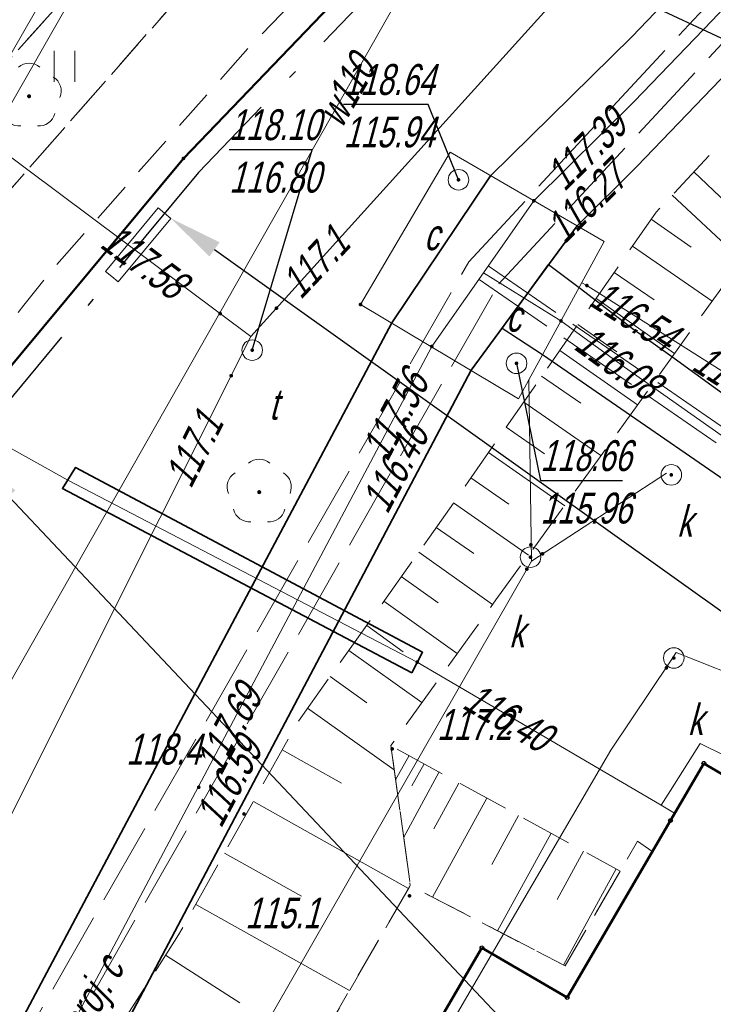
# Model space of a CAD drawing. Extents: x 7463256 to 7464485, y 5957341 to 5958260.
# Tile 144 of 256: x 7463817 to 7463833, y 5957669 to 5957693. Entities that reach past the tile are written whole.
import ezdxf
from ezdxf import colors
from ezdxf.entities.mleader import LeaderData, LeaderLine
from ezdxf.enums import TextEntityAlignment as Align
from ezdxf.math import Vec2, Vec3

# ---------------------------------------------------------------- set-up
doc = ezdxf.new("R2010")
doc.units = 0
doc.header["$MEASUREMENT"] = 0
for name, pattern in [('218-500', [1, 0.5, -0.5]), ('GAK', [5.2, 3, -1, 0.2, -1]), ('l219_500', [0]), ('mz1.0_0.5', [1.5, 1, -0.5]), ('mz1.25_0.5', [1.75, 1.25, -0.5]), ('mz2.0_0.5', [2.5, 2, -0.5])]:
    doc.linetypes.add(name, pattern=pattern)
doc.layers.get('0').update_dxf_attribs({"color": 2, "linetype": 'CONTINUOUS', "lineweight": 5})
for name, color, linetype in [('000 Inne (niezydentyfikowane)', 7, 'CONTINUOUS'), ('203-Punkt załamania granicy działki nie stabilizowany', 7, 'CONTINUOUS'), ('218-Granica użytku', 7, 'CONTINUOUS'), ('219-Linia granicy', 7, 'CONTINUOUS'), ('312-Budynek (powierzchnia)', 7, 'CONTINUOUS'), ('320-część budynku wyodrębniona ze względu na liczbę kondygnacji naziemnych (powierzchnia)', 7, 'CONTINUOUS'), ('chodnik (powierzchnia)', 7, 'CONTINUOUS'), ('drzewo liściaste (punkt)', 7, 'CONTINUOUS'), ('kanał ciepłowniczy (linia)', 7, 'CONTINUOUS'), ('komora podziemna - przewód ciepłowniczy (powierzchnia)', 7, 'CONTINUOUS'), ('przewód ciepłowniczy (linia)', 7, 'CONTINUOUS'), ('przewód ciepłowniczy - projektowany lub w budowie (linia) - ob. projektowany', 7, 'CONTINUOUS'), ('przewód ciepłowniczy - projektowany lub w budowie (linia) - ob. projektowany-Atr1', 7, 'CONTINUOUS'), ('przewód gazowy (linia)', 7, 'CONTINUOUS'), ('przewód kanalizacyjny (linia)', 7, 'CONTINUOUS'), ('przewód telekomunikacyjny (linia)', 7, 'CONTINUOUS'), ('przewód wodociągowy (linia)', 7, 'CONTINUOUS'), ('przewód wodociągowy (linia)-Atr1', 7, 'CONTINUOUS'), ('Punkt budynku', 7, 'CONTINUOUS'), ('punkt o określonej wysokości (sieć ciepłownicza)', 7, 'CONTINUOUS'), ('punkt o określonej wysokości (sieć ciepłownicza)-Atr2', 7, 'CONTINUOUS'), ('punkt o określonej wysokości (sieć ciepłownicza)-Atr3', 7, 'CONTINUOUS'), ('punkt o określonej wysokości (sieć gazowa)', 7, 'CONTINUOUS'), ('punkt o określonej wysokości (sieć gazowa)-Atr2', 7, 'CONTINUOUS'), ('punkt o określonej wysokości (sieć kanalizacyjna)', 7, 'CONTINUOUS'), ('punkt o określonej wysokości (sieć telekomunikacyjna)', 7, 'CONTINUOUS'), ('punkt o określonej wysokości (sieć telekomunikacyjna)-Atr2', 7, 'CONTINUOUS'), ('punkt o określonej wysokości (sieć telekomunikacyjna)-Atr3', 7, 'CONTINUOUS'), ('punkt wysokościowy naturalny', 7, 'CONTINUOUS'), ('punkt wysokościowy naturalny-Atr2', 7, 'CONTINUOUS'), ('rura ochronna - przewód ciepłowniczy (linia)', 7, 'CONTINUOUS'), ('rura ochronna - przewód gazowy (linia)', 7, 'CONTINUOUS'), ('skarpa nieumocniona (powierzchnia)', 7, 'CONTINUOUS'), ('studzienka okrągła - przewód kanalizacyjny (punkt)', 7, 'CONTINUOUS'), ('studzienka okrągła - przewód kanalizacyjny (punkt)-Atr17', 7, 'CONTINUOUS'), ('trawnik (powierzchnia)', 7, 'CONTINUOUS'), ('trawnik (powierzchnia) - symbol', 7, 'CONTINUOUS'), ('właz okrągły - siec ciepłownicza (punkt)', 7, 'CONTINUOUS'), ('właz okrągły - siec ciepłownicza (punkt)-Atr17', 7, 'CONTINUOUS'), ('właz okrągły - siec telekomunikacyjna (punkt)', 7, 'CONTINUOUS'), ('właz okrągły - siec telekomunikacyjna (punkt)-Atr17', 7, 'CONTINUOUS')]:
    doc.layers.add(name, color=color, linetype=linetype)
for name, color, linetype, lineweight in [('@proj.rury', 7, 'CONTINUOUS', 20), ('____proj LSN', 1, 'CONTINUOUS', 5), ('OBMBS-21-18876-opis proj', 1, 'CONTINUOUS', 18)]:
    doc.layers.add(name, color=color, linetype=linetype, lineweight=lineweight)
doc.styles.get("Standard").update_dxf_attribs({"font": 'txt', "width": 0.75})

# ---------------------------------------------------------------- blocks, each defined once
blk = doc.blocks.new('OP021')
at = {"linetype": 'Continuous', "lineweight": 13}
h = blk.add_hatch(color=0, dxfattribs=at)
edge = h.paths.add_edge_path()
edge.add_arc((0, 0), 0.05, 0, 360)
at = {"color": 0, "linetype": 'Continuous', "lineweight": 13}
for centre, start, end in [((0, 0.4), 49.272, 130.728), ((-0.38, 0.124), 121.308, 202.548), ((0.38, 0.124), 337.452, 58.692), ((-0.235, -0.324), 193.221, 274.871), ((0.235, -0.324), 265.129, 346.779)]:
    blk.add_arc(centre, 0.4, start, end, dxfattribs=at)
blk = doc.blocks.new('PW01')
at = {"linetype": 'Continuous', "lineweight": 13}
h = blk.add_hatch(color=0, dxfattribs=at)
edge = h.paths.add_edge_path()
edge.add_arc((0, 0), 0.045, 0, 360)
blk = doc.blocks.new('US22')
at = {"color": 0, "linetype": 'Continuous', "lineweight": 13}
blk.add_circle((0, 0), 0.25, dxfattribs=at)
blk = doc.blocks.new('US15')
at = {"color": 0, "linetype": 'Continuous', "lineweight": 13}
blk.add_circle((0, 0), 0.25, dxfattribs=at)
blk = doc.blocks.new('TU04')
at = {"color": 0, "linetype": 'Continuous', "lineweight": 13}
for p, q in [((0, 0), (0, 0.75)), ((0.5, 0), (0.5, 0.75))]:
    blk.add_line(p, q, dxfattribs=at)
blk = doc.blocks.new('203')
at = {"linetype": 'Continuous', "lineweight": 0}
h = blk.add_hatch(color=0, dxfattribs=at)
edge = h.paths.add_edge_path()
edge.add_arc((0, 0), 0.045, 0, 360)
blk = doc.blocks.new('PUNKTBUD')
at = {"color": 0}
blk.add_circle((0, 0), 0.045, dxfattribs=at)

msp = doc.modelspace()

# ---------------------------------------------------------------- linework, layer by layer
at = {"layer": '000 Inne (niezydentyfikowane)', "color": 7, "linetype": 'Continuous', "lineweight": 13}
for p, q in [((7463832.92, 5957688.99), (7463833.71, 5957688.24)), ((7463832.39, 5957688.43), (7463834.07, 5957686.86)), ((7463831.88, 5957687.84), (7463832.85, 5957687.16)), ((7463831.43, 5957687.19), (7463833.36, 5957685.85)), ((7463830.98, 5957686.55), (7463831.95, 5957685.88)), ((7463830.54, 5957685.92), (7463832.45, 5957684.58)), ((7463830.1, 5957685.28), (7463831.05, 5957684.62)), ((7463829.66, 5957684.65), (7463831.55, 5957683.33)), ((7463829.22, 5957684.03), (7463830.17, 5957683.37)), ((7463828.79, 5957683.4), (7463830.66, 5957682.1)), ((7463828.36, 5957682.79), (7463829.29, 5957682.14)), ((7463827.93, 5957682.17), (7463829.78, 5957680.88)), ((7463827.5, 5957681.56), (7463828.42, 5957680.92)), ((7463827.08, 5957680.95), (7463828.9, 5957679.68)), ((7463826.66, 5957680.35), (7463827.57, 5957679.72)), ((7463826.24, 5957679.75), (7463828.03, 5957678.48)), ((7463825.81, 5957679.16), (7463826.71, 5957678.52)), ((7463825.39, 5957678.56), (7463827.17, 5957677.29)), ((7463824.97, 5957677.97), (7463825.86, 5957677.33)), ((7463824.54, 5957677.36), (7463826.31, 5957676.1)), ((7463824.08, 5957676.73), (7463824.97, 5957676.09)), ((7463823.53, 5957675.96), (7463825.64, 5957674.46)), ((7463822.92, 5957674.95), (7463824.36, 5957674.14)), ((7463826, 5957674.81), (7463825.67, 5957674.22)), ((7463826.37, 5957674.61), (7463826.07, 5957674.07)), ((7463826.73, 5957674.41), (7463825.87, 5957672.83)), ((7463827.21, 5957674.14), (7463826.6, 5957673.03)), ((7463822.22, 5957673.69), (7463825.99, 5957671.58)), ((7463827.89, 5957673.77), (7463826.57, 5957671.37)), ((7463828.66, 5957673.35), (7463828.01, 5957672.16)), ((7463829.45, 5957672.92), (7463828.15, 5957670.55)), ((7463821.52, 5957672.44), (7463823.39, 5957671.39)), ((7463830.24, 5957672.49), (7463829.6, 5957671.31)), ((7463831.03, 5957672.06), (7463829.75, 5957669.72)), ((7463820.82, 5957671.19), (7463824.55, 5957669.1)), ((7463820.08, 5957669.96), (7463821.89, 5957668.8))]:
    msp.add_line(p, q, dxfattribs=at)
at = {"layer": '218-Granica użytku', "color": 3, "linetype": '218-500', "lineweight": 18, "flags": 128}
for points in [[(7463820.52, 5957689.32), (7463825.66, 5957694.68)], [(7463813.17, 5957680.48), (7463820.52, 5957689.32)]]:
    msp.add_lwpolyline(points, dxfattribs=at)
at = {"layer": '219-Linia granicy', "color": 3, "linetype": 'l219_500', "lineweight": 50, "flags": 128}
for points in [[(7463825.66, 5957694.68), (7463820.52, 5957689.32)], [(7463820.52, 5957689.32), (7463813.17, 5957680.48)]]:
    msp.add_lwpolyline(points, dxfattribs=at)
at = {"layer": '312-Budynek (powierzchnia)', "color": 7, "linetype": 'Continuous', "lineweight": 50, "flags": 128}
for points in [[(7463832.35, 5957673.23), (7463833.16, 5957674.62)], [(7463833.16, 5957674.62), (7463836.9, 5957672.43)], [(7463829.84, 5957668.93), (7463832.35, 5957673.23)], [(7463825.7, 5957666.6), (7463827.77, 5957670.14)], [(7463827.77, 5957670.14), (7463829.84, 5957668.93)]]:
    msp.add_lwpolyline(points, dxfattribs=at)
at = {"layer": '320-część budynku wyodrębniona ze względu na liczbę kondygnacji naziemnych (powierzchnia)', "color": 7, "linetype": 'Continuous', "lineweight": 18, "flags": 128}
msp.add_lwpolyline([(7463842.13, 5957653.26), (7463840.26, 5957650.05), (7463827.5, 5957657.52), (7463828.45, 5957659.15), (7463824.2, 5957661.64), (7463826.74, 5957665.99), (7463825.7, 5957666.6), (7463827.77, 5957670.14), (7463829.84, 5957668.93), (7463833.16, 5957674.62), (7463836.9, 5957672.43), (7463838.66, 5957675.44), (7463837.44, 5957676.16), (7463841.31, 5957682.76), (7463842.08, 5957682.3), (7463855.42, 5957675.19), (7463853.15, 5957671.31), (7463852.36, 5957671.78), (7463848.76, 5957665.62), (7463846.87, 5957666.73), (7463843.41, 5957660.82), (7463844.57, 5957660.14), (7463840.95, 5957653.95)], close=True, dxfattribs=at)
at = {"layer": '@proj.rury'}
for p, q in [((7463818.627, 5957686.575), (7463819.909, 5957688.117)), ((7463819.909, 5957688.117), (7463820.063, 5957687.989)), ((7463820.216, 5957687.862), (7463820.063, 5957687.989)), ((7463818.935, 5957686.32), (7463820.216, 5957687.862)), ((7463818.627, 5957686.575), (7463818.781, 5957686.448)), ((7463818.935, 5957686.32), (7463818.781, 5957686.448))]:
    msp.add_line(p, q, dxfattribs=at)
at = {"layer": 'chodnik (powierzchnia)', "color": 7, "linetype": 'mz1.0_0.5', "lineweight": 18, "flags": 128}
for points in [[(7463797.76, 5957655.08), (7463800.8, 5957663.06), (7463802.95, 5957666.43), (7463813.19, 5957681.25), (7463816.64, 5957685.75), (7463817.36, 5957686.65), (7463822.09, 5957692), (7463827.02, 5957697.06), (7463832.22, 5957702.1), (7463836.16, 5957705.47), (7463839.4, 5957707.89), (7463844.26, 5957710.96), (7463847.64, 5957712.88), (7463848.74, 5957713.49), (7463855.16, 5957717.14), (7463854.76, 5957719.2), (7463853.89, 5957720.78), (7463852.79, 5957721.69), (7463851.14, 5957722.42), (7463850.42, 5957722.32), (7463846.1, 5957719.79), (7463840.56, 5957716.65), (7463836.11, 5957713.89), (7463831.61, 5957710.47), (7463828.31, 5957707.66), (7463822.22, 5957701.89), (7463817.3, 5957696.82), (7463812.7, 5957691.61), (7463812.45, 5957691.34), (7463806.98, 5957684.37), (7463807.52, 5957684), (7463804.29, 5957679.25), (7463802.21, 5957675.81), (7463795.61, 5957664.59), (7463795.13, 5957656.54)], [(7463843.09, 5957712.71), (7463837.52, 5957709.15), (7463834.78, 5957707.03), (7463830.91, 5957703.69), (7463825.53, 5957698.54), (7463820.62, 5957693.47), (7463815.3, 5957687.41), (7463811.63, 5957682.56), (7463801.26, 5957667.74), (7463798.64, 5957663.51), (7463797.4, 5957661.18), (7463797.38, 5957663.48), (7463803.16, 5957673.48), (7463810.12, 5957684.09), (7463814.43, 5957689.65), (7463819.16, 5957694.91), (7463824.06, 5957700.04), (7463829.88, 5957705.55), (7463833.48, 5957708.63), (7463837.38, 5957711.58), (7463841.95, 5957714.41), (7463847.45, 5957717.52), (7463851.06, 5957717.47), (7463847.62, 5957715.29)], [(7463829.79, 5957669.7), (7463831.55, 5957672.73), (7463831.9, 5957672.49), (7463829.84, 5957668.93), (7463827.77, 5957670.14), (7463825.7, 5957666.6), (7463826.74, 5957665.99), (7463824.2, 5957661.64), (7463828.45, 5957659.15), (7463827.5, 5957657.52), (7463825.59, 5957658.64), (7463822.86, 5957660.09), (7463818.35, 5957653.23), (7463819.75, 5957646.5), (7463817.29, 5957645.92), (7463815.93, 5957653.85), (7463816.44, 5957655.1), (7463826.03, 5957671.65)]]:
    msp.add_lwpolyline(points, close=True, dxfattribs=at)
at = {"layer": 'kanał ciepłowniczy (linia)', "color": 212, "linetype": 'Continuous', "lineweight": 25, "flags": 128}
msp.add_lwpolyline([(7463842.86, 5957689.92), (7463835.68, 5957680.11), (7463829.24, 5957684.55), (7463828.26, 5957685.19), (7463829.39, 5957686.74), (7463830.13, 5957686.18), (7463831.43, 5957685.19), (7463832.35, 5957684.53), (7463835.13, 5957682.51), (7463841.09, 5957690.96)], close=True, dxfattribs=at)
at = {"layer": 'komora podziemna - przewód ciepłowniczy (powierzchnia)', "color": 212, "linetype": 'Continuous', "lineweight": 18, "flags": 128}
msp.add_lwpolyline([(7463824.82, 5957685.77), (7463827, 5957689.47), (7463830.74, 5957687.3), (7463828.66, 5957683.48)], close=True, dxfattribs=at)
at = {"layer": 'przewód ciepłowniczy (linia)', "color": 212, "linetype": 'Continuous', "lineweight": 18, "flags": 128}
for points in [[(7463816.56, 5957665.9), (7463826.55, 5957684.75), (7463827.81, 5957686.54), (7463829.03, 5957688.29), (7463831.47, 5957690.7), (7463833.36, 5957692.67), (7463843.59, 5957703.54), (7463847.04, 5957707.24), (7463843.22, 5957716.52), (7463839.44, 5957725.6), (7463836.79, 5957731.99), (7463834.8, 5957736.72), (7463848.12, 5957744.81), (7463859.19, 5957751.53), (7463869.76, 5957757.96), (7463886.77, 5957768.01), (7463883.56, 5957773.97), (7463892.68, 5957779.24), (7463896.07, 5957773.43), (7463914.01, 5957783.57)], [(7463848.42, 5957690.94), (7463845.63, 5957692.51), (7463841.98, 5957690.44), (7463835.41, 5957681.31), (7463831.23, 5957684.25), (7463829.69, 5957685.37), (7463827.81, 5957686.54)], [(7463840.88, 5957691.08), (7463840.68, 5957690.79), (7463835.35, 5957683.05), (7463830.32, 5957686.23), (7463830.2, 5957686.3)]]:
    msp.add_lwpolyline(points, dxfattribs=at)
at = {"layer": 'przewód ciepłowniczy - projektowany lub w budowie (linia) - ob. projektowany', "color": 212, "linetype": 'mz2.0_0.5', "lineweight": 18, "flags": 128}
for points in [[(7463827.45, 5957686.81), (7463846.51, 5957707.33), (7463837.98, 5957727.66), (7463921.05, 5957775.08), (7463942.95, 5957787.9), (7463968.43, 5957803.38), (7463962.63, 5957813.37), (7463990.1, 5957829.4), (7463996.25, 5957818.66), (7464026.15, 5957837.03), (7464036.53, 5957843.58), (7464048.34, 5957851.03), (7464051.52, 5957852.92), (7464069.07, 5957863.22), (7464072.1, 5957864.8), (7464075.65, 5957866.88), (7464079.8, 5957868.9), (7464096.3, 5957878.8), (7464114.52, 5957889.73), (7464110.7, 5957895.89), (7464137.6, 5957910.6), (7464169.07, 5957928.77), (7464165.42, 5957934.93), (7464175.2, 5957940.28), (7464178.92, 5957933.88), (7464207.9, 5957951.17), (7464220.7, 5957958.86), (7464224.58, 5957961.12), (7464228.92, 5957963.56), (7464232.65, 5957965.56), (7464236.86, 5957967.74), (7464243.8, 5957971.13), (7464248.79, 5957973.41), (7464251.98, 5957974.81), (7464257.04, 5957976.93), (7464262.4, 5957979.02)], [(7463828.18, 5957686.27), (7463847.57, 5957707.15), (7463839.12, 5957727.27), (7463921.5, 5957774.3), (7463943.41, 5957787.13), (7463969.65, 5957803.07), (7463963.86, 5957813.04), (7463989.77, 5957828.16), (7463995.93, 5957817.4), (7464026.63, 5957836.27), (7464046.58, 5957848.86), (7464051.98, 5957852.14), (7464069.5, 5957862.44), (7464072.54, 5957864.01), (7464076.07, 5957866.09), (7464080.23, 5957868.1), (7464099.97, 5957879.95), (7464115.76, 5957889.43), (7464111.96, 5957895.55), (7464138.04, 5957909.82), (7464163.77, 5957924.67), (7464170.31, 5957928.45), (7464166.67, 5957934.59), (7464174.87, 5957939.07), (7464178.6, 5957932.64), (7464202.44, 5957946.87), (7464216.91, 5957955.5), (7464219.67, 5957957.19), (7464222.67, 5957958.98), (7464226.35, 5957961.09), (7464229.83, 5957963.03), (7464233.13, 5957964.8), (7464240.24, 5957968.41), (7464245.86, 5957971.1), (7464249.49, 5957972.74), (7464256.37, 5957975.68), (7464262.76, 5957978.18)], [(7463827.7, 5957686.38), (7463835.46, 5957681.03), (7463842.16, 5957690.35)], [(7463827.92, 5957686.71), (7463835.36, 5957681.59), (7463841.8, 5957690.53)], [(7463668.14, 5957490.77), (7463695.62, 5957456.95), (7463717.02, 5957471.18), (7463738.99, 5957512.97), (7463727.62, 5957518.36), (7463733.54, 5957530.34), (7463741.06, 5957526.71), (7463791.26, 5957624.54), (7463783.84, 5957628.41), (7463789.4, 5957639.16), (7463797.8, 5957634.94), (7463827.45, 5957686.81)], [(7463667.43, 5957490.23), (7463695.43, 5957455.75), (7463717.71, 5957470.56), (7463740.22, 5957513.38), (7463728.83, 5957518.78), (7463733.95, 5957529.14), (7463741.46, 5957525.52), (7463792.47, 5957624.93), (7463785.05, 5957628.8), (7463789.79, 5957637.95), (7463798.16, 5957633.75), (7463828.18, 5957686.27)]]:
    msp.add_lwpolyline(points, dxfattribs=at)
at = {"layer": 'przewód gazowy (linia)', "color": 40, "linetype": 'Continuous', "lineweight": 18, "flags": 128}
for points in [[(7463800.07, 5957663.02), (7463808.47, 5957678.19), (7463812.16, 5957684.6), (7463819.21, 5957696.88), (7463820.52, 5957697.94), (7463831.23, 5957705.33), (7463832.35, 5957705.98), (7463833.86, 5957706.85), (7463841.74, 5957712.62), (7463847, 5957716.48), (7463853.12, 5957720.65), (7463857.94, 5957723.94), (7463863.76, 5957727.91), (7463865.75, 5957725.21), (7463893.94, 5957740.93), (7463895.85, 5957741.99), (7463900.71, 5957744.68)], [(7463812.16, 5957684.6), (7463817.71, 5957681.5), (7463826.2, 5957677.08), (7463832.12, 5957673.6), (7463832.45, 5957673.41)], [(7463837.26, 5957673.04), (7463833.07, 5957675.1), (7463832.35, 5957673.96), (7463832.12, 5957673.6)]]:
    msp.add_lwpolyline(points, dxfattribs=at)
at = {"layer": 'przewód kanalizacyjny (linia)', "color": 34, "linetype": 'Continuous', "lineweight": 18, "flags": 128}
for points in [[(7463832.49, 5957677.31), (7463836.49, 5957675.73), (7463839.81, 5957681.55), (7463843, 5957687.41), (7463837.16, 5957691.15), (7463850.58, 5957707.25), (7463854.8, 5957703.8), (7463862.75, 5957717.57), (7463865.31, 5957716.71), (7463867.11, 5957716.53)], [(7463832.25, 5957681.67), (7463828.97, 5957679.53), (7463828.91, 5957683.95)], [(7463828.97, 5957679.53), (7463821.37, 5957666.26), (7463819.75, 5957662.93), (7463814.51, 5957652.03), (7463811.52, 5957645.9)], [(7463832.49, 5957677.31), (7463832.35, 5957677.1)], [(7463832.35, 5957677.1), (7463830.9, 5957674.94)], [(7463818.16, 5957653.25), (7463821.42, 5957658.69), (7463830.9, 5957674.94)]]:
    msp.add_lwpolyline(points, dxfattribs=at)
at = {"layer": 'przewód telekomunikacyjny (linia)', "color": 30, "linetype": 'Continuous', "lineweight": 18, "flags": 128}
for points in [[(7463807.91, 5957656.58), (7463815.52, 5957671.75), (7463822.16, 5957684.99), (7463832.03, 5957695.92), (7463832.35, 5957696.28), (7463834.9, 5957699.17), (7463844.9, 5957710.16), (7463848.08, 5957713.21), (7463853.04, 5957716.14), (7463873.08, 5957726.55), (7463889.35, 5957734.99), (7463909.34, 5957745.6), (7463917.85, 5957749.99), (7463923.65, 5957753.01), (7463922.85, 5957761.06), (7463927.16, 5957763.19), (7463934.93, 5957767.49), (7463950.59, 5957776.24)], [(7463786.877, 5957733.424), (7463789.27, 5957732.85), (7463792.75, 5957729.79), (7463793.13, 5957729.36), (7463793.52, 5957728.95), (7463809.31, 5957712.33), (7463809.64, 5957711.87), (7463809.78, 5957711.21), (7463807.88, 5957707.36), (7463802.24, 5957701.73), (7463801.88, 5957701.27), (7463802.23, 5957701.12), (7463807.4, 5957696.02), (7463822.16, 5957684.99)]]:
    msp.add_lwpolyline(points, dxfattribs=at)
at = {"layer": 'przewód wodociągowy (linia)', "color": 5, "linetype": 'Continuous', "lineweight": 18, "flags": 128}
for points in [[(7463964, 5957781.38), (7463955.11, 5957774.98), (7463933.24, 5957762.41), (7463921.23, 5957756.79), (7463878.51, 5957733.13), (7463838.08, 5957710.75), (7463832.78, 5957706.58), (7463819.45, 5957696.12), (7463815.22, 5957688.7), (7463810.31, 5957679.84), (7463805.46, 5957671.29), (7463798.02, 5957658.16), (7463792.73, 5957648.66), (7463790.3, 5957644.69), (7463783.18, 5957631.86), (7463775.69, 5957618.66), (7463769.06, 5957607.08), (7463761.51, 5957593.92), (7463753.17, 5957579.07), (7463752.48, 5957577.83)], [(7463829.35, 5957699.57), (7463816.34, 5957676.65), (7463810.01, 5957665.63), (7463804.04, 5957655.26), (7463809.63, 5957652.12), (7463819.55, 5957646.41), (7463826.19, 5957642.58)]]:
    msp.add_lwpolyline(points, dxfattribs=at)
at = {"layer": 'punkt o określonej wysokości (sieć ciepłownicza)-Atr2', "color": 7, "flags": 128}
for points in [[(7463827.2, 5957688.8), (7463826.46, 5957690.63), (7463824.411, 5957690.63)], [(7463828.61, 5957684.34), (7463829.19, 5957681.49), (7463831.188, 5957681.49)]]:
    msp.add_lwpolyline(points, dxfattribs=at)
at = {"layer": 'punkt o określonej wysokości (sieć telekomunikacyjna)-Atr2', "color": 7, "flags": 128}
msp.add_lwpolyline([(7463822.19, 5957684.66), (7463823.65, 5957689.53), (7463821.631, 5957689.53)], dxfattribs=at)
at = {"layer": 'rura ochronna - przewód ciepłowniczy (linia)', "color": 212, "linetype": 'Continuous', "lineweight": 35, "flags": 128}
for points in [[(7463815.81, 5957666.93), (7463825.58, 5957685.32), (7463827.98, 5957688.9), (7463831.41, 5957692.27), (7463832.35, 5957693.26), (7463833.15, 5957694.1), (7463845.69, 5957707.29), (7463838.43, 5957724.96), (7463833.42, 5957737.17), (7463844.58, 5957744.02), (7463866.71, 5957757.48), (7463885.18, 5957768.2), (7463881.95, 5957774.3), (7463893.09, 5957780.79), (7463896.57, 5957774.95), (7463920.87, 5957788.77), (7463922.57, 5957790.3), (7463924.77, 5957791.24), (7463940.48, 5957800.73), (7463953.7, 5957808.78)], [(7463956.66, 5957807.79), (7463937.74, 5957796.83), (7463925.6, 5957789.77), (7463923.56, 5957788.86), (7463921.57, 5957787.5), (7463920.17, 5957785.67), (7463914.68, 5957782.64), (7463895.57, 5957771.9), (7463892.27, 5957777.69), (7463885.17, 5957773.63), (7463888.35, 5957767.82), (7463872.8, 5957758.43), (7463851.65, 5957745.59), (7463836.17, 5957736.26), (7463837.83, 5957732.48), (7463844.33, 5957717.03), (7463848.39, 5957707.18), (7463844.27, 5957702.72), (7463833.56, 5957691.23), (7463832.35, 5957689.97), (7463831.53, 5957689.12), (7463830.08, 5957687.68), (7463827.51, 5957684.17), (7463817.32, 5957664.87)]]:
    msp.add_lwpolyline(points, dxfattribs=at)
at = {"layer": 'rura ochronna - przewód gazowy (linia)', "color": 40, "linetype": 'Continuous', "lineweight": 35, "flags": 128}
msp.add_lwpolyline([(7463826.07, 5957676.82), (7463817.58, 5957681.3), (7463817.9, 5957681.81), (7463826.33, 5957677.32)], close=True, dxfattribs=at)
at = {"layer": 'skarpa nieumocniona (powierzchnia)', "color": 7, "linetype": 'mz1.25_0.5', "lineweight": 18, "flags": 128}
for points in [[(7463836.8, 5957690.84), (7463833.7, 5957686.32), (7463832.35, 5957684.44), (7463831.25, 5957682.91), (7463828.11, 5957678.59), (7463825.56, 5957675.05), (7463826.03, 5957671.65), (7463816.44, 5957655.1), (7463811.91, 5957652.17), (7463815.12, 5957659.71), (7463818.04, 5957666.76), (7463820.4, 5957670.45), (7463823.3, 5957675.63), (7463826.5, 5957680.12), (7463832, 5957688.01), (7463832.35, 5957688.38), (7463842.24, 5957698.94)], [(7463831.13, 5957672), (7463829.79, 5957669.7), (7463826.03, 5957671.65), (7463825.56, 5957675.05)]]:
    msp.add_lwpolyline(points, close=True, dxfattribs=at)
at = {"layer": 'trawnik (powierzchnia)', "color": 7, "linetype": 'mz1.0_0.5', "lineweight": 18, "flags": 128}
msp.add_lwpolyline([(7463851.06, 5957717.47), (7463847.62, 5957715.29), (7463843.09, 5957712.71), (7463837.52, 5957709.15), (7463834.78, 5957707.03), (7463830.91, 5957703.69), (7463825.53, 5957698.54), (7463820.62, 5957693.47), (7463815.3, 5957687.41), (7463811.63, 5957682.56), (7463801.26, 5957667.74), (7463798.64, 5957663.51), (7463797.4, 5957661.18), (7463797.38, 5957663.48), (7463803.16, 5957673.48), (7463810.12, 5957684.09), (7463814.43, 5957689.65), (7463819.16, 5957694.91), (7463824.06, 5957700.04), (7463829.88, 5957705.55), (7463833.48, 5957708.63), (7463837.38, 5957711.58), (7463841.95, 5957714.41), (7463847.45, 5957717.52)], close=True, dxfattribs=at)

# ---------------------------------------------------------------- block references
at = {"layer": '203-Punkt załamania granicy działki nie stabilizowany', "color": 3, "linetype": 'Continuous', "lineweight": 18}
msp.add_blockref('203', (7463820.52, 5957689.32), dxfattribs=at)
at = {"layer": 'drzewo liściaste (punkt)', "color": 94, "linetype": 'Continuous', "lineweight": 13}
for p in [(7463816.77, 5957690.83), (7463822.36, 5957681.21)]:
    msp.add_blockref('OP021', p, dxfattribs=at)
at = {"layer": 'Punkt budynku', "color": 5, "linetype": 'Continuous', "lineweight": 18}
for p in [(7463833.16, 5957674.62), (7463832.35, 5957673.23), (7463827.77, 5957670.14), (7463829.84, 5957668.93)]:
    msp.add_blockref('PUNKTBUD', p, dxfattribs=at)
at = {"layer": 'punkt o określonej wysokości (sieć ciepłownicza)', "color": 212, "linetype": 'Continuous', "lineweight": 13}
for p in [(7463827.2, 5957688.8), (7463829.03, 5957688.29), (7463830.32, 5957686.23), (7463824.82, 5957685.77), (7463829.69, 5957685.37), (7463826.55, 5957684.75), (7463828.61, 5957684.34), (7463820.89, 5957674.04)]:
    msp.add_blockref('PW01', p, dxfattribs=at)
at = {"layer": 'punkt o określonej wysokości (sieć gazowa)', "color": 40, "linetype": 'Continuous', "lineweight": 13}
msp.add_blockref('PW01', (7463826.2, 5957677.08), dxfattribs=at)
at = {"layer": 'punkt o określonej wysokości (sieć kanalizacyjna)', "color": 34, "linetype": 'Continuous', "lineweight": 13}
for p in [(7463832.37, 5957681.63), (7463828.96, 5957679.93), (7463828.95, 5957679.63), (7463829.24, 5957679.71), (7463828.86, 5957679.34), (7463832.43, 5957677.18), (7463832.25, 5957676.94)]:
    msp.add_blockref('PW01', p, dxfattribs=at)
at = {"layer": 'punkt o określonej wysokości (sieć telekomunikacyjna)', "color": 30, "linetype": 'Continuous', "lineweight": 13}
for p in [(7463821.41, 5957685.55), (7463822.78, 5957685.68), (7463821.68, 5957684.04)]:
    msp.add_blockref('PW01', p, dxfattribs=at)
at = {"layer": 'punkt o określonej wysokości (sieć telekomunikacyjna)', "color": 30, "linetype": 'Continuous', "lineweight": 13, "rotation": 53.43}
msp.add_blockref('PW01', (7463822.19, 5957684.66), dxfattribs=at)
at = {"layer": 'punkt wysokościowy naturalny', "color": 7, "linetype": 'Continuous', "lineweight": 13}
for p in [(7463825.59, 5957674.97), (7463821.99, 5957673.39), (7463826.01, 5957671.4)]:
    msp.add_blockref('PW01', p, dxfattribs=at)
at = {"layer": 'studzienka okrągła - przewód kanalizacyjny (punkt)', "color": 34, "linetype": 'Continuous', "lineweight": 18}
for p in [(7463832.37, 5957681.63), (7463828.95, 5957679.63), (7463832.43, 5957677.18)]:
    msp.add_blockref('US15', p, dxfattribs=at)
at = {"layer": 'trawnik (powierzchnia) - symbol', "color": 7, "linetype": 'Continuous', "lineweight": 18}
msp.add_blockref('TU04', (7463817.38, 5957691.18), dxfattribs=at)
at = {"layer": 'właz okrągły - siec ciepłownicza (punkt)', "color": 7, "linetype": 'Continuous', "lineweight": 18}
for p in [(7463827.2, 5957688.8), (7463828.61, 5957684.34)]:
    msp.add_blockref('US22', p, dxfattribs=at)
at = {"layer": 'właz okrągły - siec telekomunikacyjna (punkt)', "color": 7, "linetype": 'Continuous', "lineweight": 18, "rotation": 53.43}
msp.add_blockref('US22', (7463822.19, 5957684.66), dxfattribs=at)

# ---------------------------------------------------------------- texts
at = {"layer": 'przewód ciepłowniczy - projektowany lub w budowie (linia) - ob. projektowany-Atr1', "color": 212, "oblique": 15, "width": 0.72}
msp.add_text('proj. c', height=0.75, rotation=60.248, dxfattribs=at).set_placement((7463817.8, 5957668.11), align=Align.MIDDLE_LEFT)
at = {"layer": 'przewód wodociągowy (linia)-Atr1', "color": 5, "oblique": 15, "width": 0.72}
msp.add_text('w110', height=0.75, rotation=60.42, dxfattribs=at).set_placement((7463824.04, 5957690.21), align=Align.MIDDLE_LEFT)
at = {"layer": 'punkt o określonej wysokości (sieć ciepłownicza)-Atr2', "color": 212, "oblique": 15, "width": 0.72}
for s, p in [('118.64', (7463824.411, 5957690.638)), ('118.66', (7463829.19, 5957681.498))]:
    msp.add_text(s, height=0.75, dxfattribs=at).set_placement(p, align=Align.BOTTOM_LEFT)
for s, rotation, p in [('117.39', 44.645, (7463829.51, 5957688.76)), ('116.54', -32.301, (7463830.54, 5957686.09)), ('116.08', -36.028, (7463830.19, 5957685.01)), ('116.32', -32.301, (7463833.03, 5957684.52)), ('117.56', 62.078, (7463825.14, 5957682.1)), ('117.69', 62.078, (7463821.1, 5957674.47))]:
    msp.add_text(s, height=0.75, rotation=rotation, dxfattribs=at).set_placement(p, align=Align.MIDDLE_LEFT)
at = {"layer": 'punkt o określonej wysokości (sieć ciepłownicza)-Atr3', "color": 212, "oblique": 15, "width": 0.72}
for s, p in [('115.94', (7463824.411, 5957689.362)), ('115.96', (7463829.19, 5957680.223))]:
    msp.add_text(s, height=0.75, dxfattribs=at).set_placement(p, align=Align.BOTTOM_LEFT)
for s, rotation, p in [('116.27', 44.645, (7463829.51, 5957687.485)), ('116.46', 62.078, (7463825.14, 5957680.825)), ('116.59', 62.078, (7463821.1, 5957673.195))]:
    msp.add_text(s, height=0.75, rotation=rotation, dxfattribs=at).set_placement(p, align=Align.MIDDLE_LEFT)
at = {"layer": 'punkt o określonej wysokości (sieć gazowa)-Atr2', "color": 40, "oblique": 15, "width": 0.72}
msp.add_text('116.40', height=0.75, rotation=329.59, dxfattribs=at).set_placement((7463827.26, 5957675.98))
at = {"layer": 'punkt o określonej wysokości (sieć telekomunikacyjna)-Atr2', "color": 30, "oblique": 15, "width": 0.72}
msp.add_text('118.10', height=0.75, dxfattribs=at).set_placement((7463821.631, 5957689.538), align=Align.BOTTOM_LEFT)
for s, rotation, p in [('117.58', 323.25, (7463818.46, 5957687.18)), ('117.1', 46.78, (7463823.37, 5957685.87)), ('117.1', 63.33, (7463820.7, 5957681.27))]:
    msp.add_text(s, height=0.75, rotation=rotation, dxfattribs=at).set_placement(p)
at = {"layer": 'punkt o określonej wysokości (sieć telekomunikacyjna)-Atr3', "color": 30, "oblique": 15, "width": 0.72}
msp.add_text('116.80', height=0.75, dxfattribs=at).set_placement((7463821.631, 5957688.263), align=Align.BOTTOM_LEFT)
at = {"layer": 'punkt wysokościowy naturalny-Atr2', "color": 7, "oblique": 15, "width": 0.72}
for s, p in [('117.2', (7463826.68, 5957675.19)), ('118.4', (7463819.13, 5957674.59)), ('115.1', (7463822.02, 5957670.61))]:
    msp.add_text(s, height=0.75, dxfattribs=at).set_placement(p)
at = {"layer": 'studzienka okrągła - przewód kanalizacyjny (punkt)-Atr17', "color": 34, "oblique": 15, "width": 0.72}
for p in [(7463832.51, 5957680.13), (7463828.43, 5957677.44), (7463832.77, 5957675.31)]:
    msp.add_text('k', height=0.75, dxfattribs=at).set_placement(p)
at = {"layer": 'właz okrągły - siec ciepłownicza (punkt)-Atr17', "color": 7, "oblique": 15, "width": 0.72}
for p in [(7463826.36, 5957687.09), (7463828.35, 5957685.11)]:
    msp.add_text('c', height=0.75, dxfattribs=at).set_placement(p)
at = {"layer": 'właz okrągły - siec telekomunikacyjna (punkt)-Atr17', "color": 7, "oblique": 15, "width": 0.72}
msp.add_text('t', height=0.75, dxfattribs=at).set_placement((7463822.6, 5957682.97))

# ---------------------------------------------------------------- next in the draw order: leaders
at = {"layer": 'OBMBS-21-18876-opis proj', "lineweight": 20}
ml = msp.add_multileader_mtext('Standard', dxfattribs=at)
ml.set_content('\\pxqc;{\\W0.9;\\fArial|b0|i0|c238|p34;proj. rura osłonowa \\PDVK160\\PL=3m}', color=256)
ml.set_leader_properties()
ml.build(insert=Vec2(0, 0))
ml.multileader.update_dxf_attribs({"has_text_frame": 1, "text_right_attachment_type": 0, "dogleg_length": 0.36, "arrow_head_size": 1.3})
ctx = ml.context
ctx.base_point, ctx.char_height, ctx.arrow_head_size, ctx.landing_gap_size, ctx.plane_origin, ctx.plane_x_axis, ctx.plane_y_axis = Vec3(7463872.372, 5957674.469, -10.8), 1.3, 1.3, 0.09, Vec3(7463786.006, 5957817.346, -10.8), Vec3(0.765565, 0.643359), Vec3(-0.643359, 0.765565)
ctx.right_attachment = 0
notes = []
notes.append((ctx, [(0, (1, 1, 0), (7463872.096, 5957674.237, -10.8), (0.765565, 0.643359), 0.36, [(0, [(7463827.237, 5957695.21, -10.8)], 0, [])])]))
ctx.mtext.insert, ctx.mtext.text_direction, ctx.mtext.rotation, ctx.mtext.width, ctx.mtext.defined_height, ctx.mtext.flow_direction = Vec3(7463872.015, 5957675.033, -10.8), Vec3(0.765565, 0.643359), 0.698877, 14.01367, 27.692, 5
ctx.mtext.has_bg_fill, ctx.mtext.bg_color, ctx.mtext.bg_scale_factor, ctx.mtext.bg_transparency, ctx.mtext.use_window_bg_color = 1, -1023410167, 1.5, 0, 1
for ctx, leaders in notes:
    for number, flags, end, landing, length, lines in leaders:
        leader = LeaderData()
        leader.index, (leader.has_last_leader_line, leader.has_dogleg_vector, leader.attachment_direction) = number, flags
        leader.last_leader_point, leader.dogleg_vector, leader.dogleg_length = Vec3(end), Vec3(landing), length
        for number, points, colour, breaks in lines:
            line = LeaderLine()
            line.index, line.vertices, line.color, line.breaks = number, Vec3.list(points), colors.encode_raw_color(colour), breaks
            leader.lines.append(line)
        ctx.leaders.append(leader)

# ---------------------------------------------------------------- next in the draw order: leaders
ml = msp.add_multileader_mtext('Standard', dxfattribs=at)
ml.set_content('\\pxqc;{\\W0.9;\\fArial|b0|i0|c238|p34;proj. rura osłonowa\\P DVK160\\PL=2m}', color=256)
ml.set_leader_properties()
ml.build(insert=Vec2(0, 0))
ml.multileader.update_dxf_attribs({"has_text_frame": 1, "text_right_attachment_type": 0, "dogleg_length": 0.36, "arrow_head_size": 1.3})
ctx = ml.context
ctx.base_point, ctx.char_height, ctx.arrow_head_size, ctx.landing_gap_size, ctx.plane_origin, ctx.plane_x_axis, ctx.plane_y_axis = Vec3(7463861.589, 5957658.759, -10.8), 1.3, 1.3, 0.09, Vec3(7463781.907, 5957805.542, -10.8), Vec3(0.765565, 0.643359), Vec3(-0.643359, 0.765565)
ctx.right_attachment = 0
notes = []
notes.append((ctx, [(0, (1, 1, 0), (7463861.313, 5957658.527, -10.8), (0.765565, 0.643359), 0.36, [(0, [(7463820.216, 5957687.862, -10.8)], 0, [])])]))
ctx.mtext.insert, ctx.mtext.text_direction, ctx.mtext.rotation, ctx.mtext.width, ctx.mtext.defined_height, ctx.mtext.flow_direction = Vec3(7463861.156, 5957659.414, -10.8), Vec3(0.765565, 0.643359), 0.698877, 14.38982, 27.692, 5
ctx.mtext.has_bg_fill, ctx.mtext.bg_color, ctx.mtext.bg_scale_factor, ctx.mtext.bg_transparency, ctx.mtext.use_window_bg_color = 1, -1023410167, 1.5, 0, 1
for ctx, leaders in notes:
    for number, flags, end, landing, length, lines in leaders:
        leader = LeaderData()
        leader.index, (leader.has_last_leader_line, leader.has_dogleg_vector, leader.attachment_direction) = number, flags
        leader.last_leader_point, leader.dogleg_vector, leader.dogleg_length = Vec3(end), Vec3(landing), length
        for number, points, colour, breaks in lines:
            line = LeaderLine()
            line.index, line.vertices, line.color, line.breaks = number, Vec3.list(points), colors.encode_raw_color(colour), breaks
            leader.lines.append(line)
        ctx.leaders.append(leader)

# ---------------------------------------------------------------- next in the draw order: leaders
ml = msp.add_multileader_mtext('Standard', dxfattribs=at)
ml.set_content('\\pxqc;{\\W0.9;\\fArial|b0|i0|c238|p34;proj. rura osłonowa \\PDVK160\\PL=2m}', color=256)
ml.set_leader_properties()
ml.build(insert=Vec2(0, 0))
ml.multileader.update_dxf_attribs({"has_text_frame": 1, "text_right_attachment_type": 0, "dogleg_length": 0.36, "arrow_head_size": 1.3})
ctx = ml.context
ctx.base_point, ctx.char_height, ctx.arrow_head_size, ctx.landing_gap_size, ctx.plane_origin, ctx.plane_x_axis, ctx.plane_y_axis = Vec3(7463851.554, 5957644.21, -10.8), 1.3, 1.3, 0.09, Vec3(7463773.218, 5957787.835, -10.8), Vec3(0.765565, 0.643359), Vec3(-0.643359, 0.765565)
ctx.right_attachment = 0
notes = []
notes.append((ctx, [(0, (1, 1, 0), (7463851.278, 5957643.978, -10.8), (0.765565, 0.643359), 0.36, [(0, [(7463815.389, 5957682.054, -10.8)], 0, [])])]))
ctx.mtext.insert, ctx.mtext.text_direction, ctx.mtext.rotation, ctx.mtext.width, ctx.mtext.defined_height, ctx.mtext.alignment, ctx.mtext.flow_direction = Vec3(7463856.374, 5957649.28, -10.8), Vec3(0.765565, 0.643359), 0.698877, 14.71536, 27.692, 2, 5
ctx.mtext.has_bg_fill, ctx.mtext.bg_color, ctx.mtext.bg_scale_factor, ctx.mtext.bg_transparency, ctx.mtext.use_window_bg_color = 1, -1023410167, 1.5, 0, 1
for ctx, leaders in notes:
    for number, flags, end, landing, length, lines in leaders:
        leader = LeaderData()
        leader.index, (leader.has_last_leader_line, leader.has_dogleg_vector, leader.attachment_direction) = number, flags
        leader.last_leader_point, leader.dogleg_vector, leader.dogleg_length = Vec3(end), Vec3(landing), length
        for number, points, colour, breaks in lines:
            line = LeaderLine()
            line.index, line.vertices, line.color, line.breaks = number, Vec3.list(points), colors.encode_raw_color(colour), breaks
            leader.lines.append(line)
        ctx.leaders.append(leader)

# ---------------------------------------------------------------- next in the draw order: linework, layer by layer
at = {"layer": '____proj LSN', "linetype": 'GAK', "lineweight": 30}
msp.add_lwpolyline([(7463954.078, 5957792.276), (7463934.793, 5957781.144), (7463934.651, 5957780.312), (7463932.107, 5957778.815), (7463931.263, 5957779.107), (7463895.968, 5957758.75), (7463876.594, 5957746.623, 0.414897), (7463876.436, 5957745.933), (7463885.421, 5957731.652, -0.449113), (7463885.213, 5957730.935), (7463880.337, 5957728.312), (7463878.154, 5957725.838), (7463853.916, 5957715.22), (7463841.019, 5957707.09), (7463832.034, 5957699.889), (7463831.957, 5957699.189), (7463830.049, 5957697.5), (7463829.342, 5957697.515), (7463826.006, 5957694.319), (7463820.881, 5957688.974), (7463813.554, 5957680.16), (7463810.989, 5957676.522), (7463800.184, 5957658.279)], format="xyb", dxfattribs=at)

doc.saveas('drawing.dxf')
